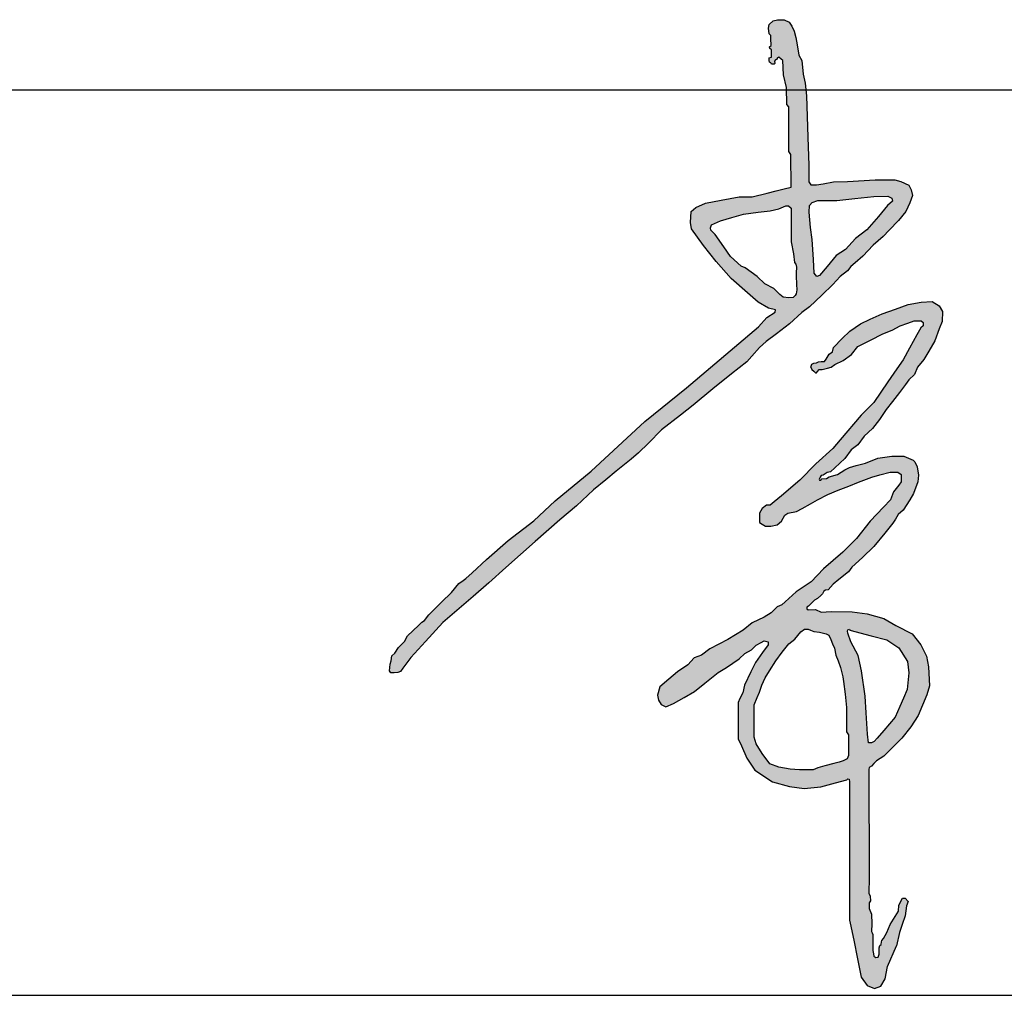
# Model space of a CAD drawing. Extents: x -302077 to 107904, y -9283 to 295706.
# Tile 5 of 256: x -298342 to -297581, y 88075 to 88829. Entities that reach past the tile are written whole.
import ezdxf

# ---------------------------------------------------------------- set-up
doc = ezdxf.new("R2010")
doc.units = 0
doc.header["$LTSCALE"] = 500
doc.header["$MEASUREMENT"] = 0
doc.layers.get('0').update_dxf_attribs({"linetype": 'CONTINUOUS'})
doc.layers.add('图框', color=4, linetype='CONTINUOUS')

# ---------------------------------------------------------------- blocks, each defined once
blk = doc.blocks.new('常凤杰')
h = blk.add_hatch(color=1)
h.paths.add_polyline_path([(-52.97, 629.66), (-52.66, 635.16), (-50.41, 637.63), (-45.91, 639.21), (-30.51, 639.21), (-16.01, 640.78), (-0.61, 642.45), (10.85, 642.8), (14.22, 641.11), (14.56, 638.76), (10.74, 635.27), (3.21, 626.4), (-6.07, 615.47), (-15.45, 608.31), (-23.43, 599.44), (-31.08, 594.5), (-38.47, 585.64), (-44.62, 578.3), (-46.71, 577.61), (-48.99, 580.18), (-49.39, 591.39), (-50.54, 607.6), (-51.97, 617.44)], flags=16)
h.paths.add_polyline_path([(-71.98, 634.9), (-69.77, 634.93), (-67.58, 632.91), (-67.58, 625.96), (-67.58, 616.98), (-67.58, 605.81), (-65.56, 596.11), (-64.95, 588.99), (-63.68, 587.72), (-63.11, 585.2), (-63.36, 580.58), (-63.5, 578.07), (-63.11, 571.17), (-62.87, 566.83), (-63.36, 563.65), (-64.38, 562.13), (-65.96, 560.61), (-69.31, 560.3), (-74.11, 560.74), (-76.64, 563.08), (-81.73, 567.78), (-89.04, 571.61), (-95.04, 577.55), (-104.78, 584.63), (-108.23, 585.96), (-116.72, 593.89), (-122.13, 601.64), (-129.1, 611.62), (-132.64, 615.28), (-132.92, 617.12), (-132.14, 619.41), (-124.94, 622.87), (-115.61, 625.54), (-106.31, 628.22), (-94.29, 629.67), (-84.69, 630.84), (-77.47, 632.58)], flags=16)
h.paths.add_polyline_path([(-325.56, 317.92), (-350.16, 296.74), (-364.12, 281.52), (-376.1, 268.46), (-382.58, 259.71), (-384.49, 257.13), (-386.67, 256.21), (-389.59, 256.06), (-392.31, 256.12), (-393.41, 257.54), (-392.91, 263.05), (-392.11, 265.65), (-391.61, 269.75), (-389.21, 271.95), (-386.01, 276.65), (-381.11, 281.45), (-378.91, 285.95), (-374.5, 290.14), (-369.66, 294.77), (-367.24, 297.08), (-364.9, 298.44), (-361.6, 303.14), (-356.09, 308.48), (-351.18, 313.48), (-343.08, 321.08), (-337.28, 328.57), (-333.58, 331.07), (-331.37, 332.56), (-326.47, 337.07), (-314.58, 348.11), (-297.07, 363.46), (-276.25, 379.23), (-259.12, 395.65), (-229.77, 419.75), (-186.16, 459.95), (-152.49, 487.27), (-93.94, 536.68), (-87.27, 544.24), (-80.49, 548.55), (-80.3, 550.42), (-85.99, 551.99), (-94.24, 556.79), (-102.94, 564.42), (-116.1, 575.95), (-128.37, 589.84), (-138.73, 602.7), (-148.31, 616.2), (-149.1, 621.53), (-148.77, 630.22), (-144.84, 633.67), (-136.99, 637.12), (-124.43, 639.47), (-109.78, 642.22), (-99.31, 642.3), (-87.06, 645.28), (-79.66, 647.08), (-73.18, 648.66), (-67.41, 650.06), (-67.73, 676.56), (-69.46, 679.07), (-69.46, 689.74), (-69.4, 715.31), (-71.07, 717.24), (-71.35, 730.82), (-73.7, 741.21), (-74.38, 752.79), (-75.62, 753.89), (-77.49, 755.47), (-78.54, 754.9), (-79.35, 753.61), (-80.36, 753.46), (-80.98, 752.36), (-80.74, 750.5), (-81.22, 749.83), (-83.56, 749.88), (-84.13, 750.93), (-85, 751.45), (-85.52, 752.94), (-85.28, 755.09), (-83.56, 755.52), (-83.56, 758.74), (-83.55, 761.61), (-84.85, 762.61), (-85.14, 764), (-83.84, 765), (-83.95, 770.61), (-83.99, 773.25), (-85.51, 774.52), (-85.99, 779.15), (-85.27, 782.04), (-82.02, 784.99), (-78.53, 785.95), (-73.23, 785.83), (-69.25, 784.03), (-66.9, 780.72), (-65.16, 776.57), (-63.65, 771.63), (-62.69, 765.61), (-61.34, 757.17), (-58.96, 752.79), (-57.71, 741.85), (-56.17, 734.44), (-55.21, 724.24), (-53.95, 690.74), (-53.09, 667.71), (-53.09, 654.37), (-51.56, 652.08), (-46.97, 651.91), (-41.61, 652.84), (-33.11, 654.29), (-21.96, 654.8), (0.66, 655.9), (16.56, 655.9), (21.49, 654.8), (28.04, 651.57), (29.74, 647.83), (30.85, 643.32), (28.81, 637.29), (25.41, 630.27), (19.63, 623.04), (12.06, 615.14), (7.12, 609.98), (-1.12, 602.9), (-9.46, 594.06), (-15.67, 588.79), (-19.14, 585.63), (-21.84, 582.26), (-27.92, 577.53), (-33.78, 571.23), (-42.79, 562.52), (-52.56, 553.08), (-58.87, 548.36), (-69.01, 539.06), (-79.37, 531.1), (-87.85, 524.72), (-93.31, 519.95), (-99.56, 512.98), (-103.64, 508.42), (-116.01, 498.7), (-131.14, 486.34), (-147, 473.25), (-157.34, 465.16), (-172.73, 453.14), (-183.41, 442.48), (-191.28, 434.62), (-197.34, 429.4), (-209.47, 419.55), (-217.9, 412.72), (-227.92, 404.58), (-241.69, 391.42), (-255.26, 380.26), (-275.18, 362.59), (-298.98, 341.5), (-312.95, 329.11)])
h = blk.add_hatch(color=1)
h.paths.add_polyline_path([(-20.18, 291.36), (-19.89, 290.68), (-2.73, 286.15), (9.99, 282.7), (19.75, 276.29), (26.75, 265.26), (28.04, 255.99), (26.57, 242.43), (23.61, 235.55), (20.7, 228.79), (16.82, 220.15), (7.59, 209.28), (2.17, 202.89), (-0.33, 200.4), (-2.33, 199.27), (-4.68, 199.27), (-5.64, 206.23), (-6.69, 223.46), (-7.52, 237.16), (-10.44, 257.63), (-13.14, 269.99), (-19.24, 281.04), (-21.5, 288.08), (-21.86, 289.92), (-21.61, 290.87)], flags=16)
h.paths.add_polyline_path([(-64.46, 283.47), (-59.77, 289.32), (-56.85, 291.35), (-53.82, 291.35), (-51.93, 290.53), (-49.08, 289.67), (-44.44, 289.08), (-39.26, 287.64), (-36.95, 286.51), (-35.31, 283.18), (-34.14, 279.68), (-32.52, 276.11), (-31.42, 270.28), (-29.29, 265.74), (-27.47, 260.25), (-25.75, 252.9), (-25.16, 248.99), (-23.63, 238.79), (-22.63, 227.79), (-22.63, 217.41), (-22.63, 208.09), (-20.99, 205.62), (-20.99, 197.71), (-20.99, 188.98), (-22.14, 186.34), (-25.27, 184.7), (-28.57, 183.49), (-32.97, 182.44), (-40.3, 180.7), (-45.95, 179.01), (-49.63, 177.19), (-60.68, 177.19), (-68.48, 177.8), (-77.55, 179.61), (-84.97, 182.19), (-91.07, 190.7), (-95.85, 198.43), (-97.61, 203.7), (-97.61, 215.23), (-97.61, 230.15), (-95.08, 236.13), (-93.26, 240.45), (-91.29, 246.07), (-88.6, 251.95), (-85.19, 257.61), (-80.07, 265.65), (-74.8, 272.85), (-69.41, 279.49)], flags=16)
h.paths.add_polyline_path([(-19.02, 50.48), (-16.52, 37.86), (-14.03, 25.32), (-10.8, 9.06), (-5.92, 2.39), (0, 0), (5.12, 1.93), (8.65, 7.73), (10.59, 17.86), (17.79, 34.43), (20.42, 45.41), (22.58, 51.88), (24.93, 58.92), (26.15, 67.09), (27.28, 70.56), (25.03, 73.19), (22.68, 73.28), (19.86, 67.65), (19.46, 62.73), (18.08, 60.42), (12.9, 51.84), (10.03, 45.21), (7.32, 40.43), (5.89, 38.87), (5.69, 37.77), (5.6, 35.47), (4.31, 34.69), (3.92, 33.01), (3.81, 31.23), (3.85, 27.73), (3.13, 25.44), (1.13, 25.18), (-0.35, 26.11), (-0.73, 27.97), (-1.31, 30.75), (-1.3, 34.48), (-1.29, 40.2), (-1.28, 43.78), (-1.88, 45.01), (-2.5, 46.28), (-2.22, 52.43), (-2.35, 60.14), (-4.21, 64.79), (-4.14, 69.31), (-3.28, 70.97), (-3.35, 74.76), (-4.41, 77.29), (-4.14, 89.69), (-4.27, 116.41), (-4.43, 150.78), (-4.54, 173.52), (-4.65, 177.57), (-4.28, 179.33), (-2.46, 180.25), (-0.49, 182.37), (1.59, 184.61), (7.73, 188.47), (11.35, 192.09), (16.21, 196.95), (22.33, 203.06), (29.48, 212.18), (35.42, 221.31), (42.48, 238.09), (44.72, 245.57), (43.88, 260.78), (42.38, 269.61), (37.56, 278.73), (30.64, 287.56), (17.3, 294.54), (7.64, 300.05), (-5.78, 303.94), (-17.95, 305.45), (-35.08, 305.7), (-43.11, 305.32), (-47.78, 307.37), (-53.7, 307.21), (-54.8, 308.03), (-54.88, 309.37), (-53.55, 309.99), (-52.13, 311.56), (-48.72, 314.89), (-46.05, 316.38), (-43.34, 318.64), (-42.06, 320.07), (-41.09, 322.16), (-39.75, 323.03), (-37.6, 323.37), (-33.51, 327.94), (-28.75, 331.81), (-21.08, 338.06), (-18.28, 341.67), (-9.63, 349.68), (-0.4, 358.5), (8.34, 369.26), (15.01, 377.46), (17.04, 380.62), (19.3, 384.56), (23.36, 388.06), (28.83, 396.47), (31.71, 401.43), (35.27, 410.94), (35.83, 416.35), (34.81, 423.24), (32.89, 427.19), (31.43, 428.54), (23.98, 431.7), (14.15, 431.7), (2.81, 430.06), (-7.3, 426.17), (-14.74, 424.29), (-20.16, 422.67), (-23.91, 420.6), (-26.88, 418.93), (-29.9, 416.88), (-36.78, 415.13), (-38.87, 413.76), (-42.57, 413.31), (-43.52, 412.34), (-44.45, 412.21), (-44.93, 413.18), (-44.05, 414.73), (-43.3, 416.06), (-41.7, 416.51), (-38.33, 418.46), (-35.73, 419.13), (-32.17, 422.41), (-24.05, 429.9), (-18.99, 436.98), (-13.56, 441.12), (-8.41, 448.01), (-1.6, 454.27), (4.19, 461.53), (9.49, 469.78), (14.64, 476.25), (20.48, 483.6), (25.28, 490.05), (27.97, 493.66), (32.48, 498.09), (34.94, 504.07), (40.15, 510.34), (44.04, 516.94), (48.96, 525.3), (52.65, 535.13), (54.87, 541.2), (55.19, 549.15), (52.4, 553.82), (46.75, 557.42), (37.89, 556.77), (27.5, 554.83), (17.14, 551.11), (6.3, 547.23), (-3.36, 542.84), (-11.34, 539.21), (-19.95, 533.31), (-26.26, 527.24), (-33.15, 519.95), (-33.97, 516.59), (-36.76, 514.62), (-39.14, 510.44), (-40.62, 508.74), (-43.08, 508.56), (-45.29, 508.39), (-47.01, 507.41), (-49.23, 507.33), (-50.7, 506.35), (-51.52, 504.13), (-50.65, 502.07), (-49.05, 500.7), (-47.71, 499.53), (-46.88, 499.53), (-46.15, 500.48), (-44.9, 502.11), (-42.31, 502.11), (-38.1, 503.3), (-35.2, 504.13), (-32.08, 506.13), (-25.34, 509.39), (-18.67, 514.39), (-13.52, 520.7), (-3.29, 525.92), (6.91, 531.13), (14.5, 534.08), (20.81, 537.7), (27.12, 539.8), (32.28, 541.52), (37.93, 541.52), (39.45, 540.38), (39.45, 537.7), (37.71, 535.82), (34.52, 530.24), (28.34, 519.44), (23.19, 510.02), (18.07, 502.62), (10.83, 492.05), (-0.61, 475.35), (-10.73, 465.13), (-27.68, 445.06), (-33.63, 438.01), (-47.53, 425.63), (-60.47, 412.46), (-75.45, 399.72), (-81.22, 394.82), (-84.45, 392.08), (-87.58, 392.08), (-90.99, 389.23), (-93.35, 385.65), (-93.35, 377.93), (-91.16, 376.71), (-88.34, 375.15), (-83.91, 375.15), (-79.03, 376.22), (-75.29, 379.15), (-72.77, 383.86), (-70.33, 385.65), (-63.33, 386.79), (-58.53, 389.39), (-51.78, 393.13), (-46.09, 396.29), (-37.92, 400.81), (-29.48, 404.11), (-20.72, 407.54), (-12.88, 410.61), (-2.23, 414.78), (4.44, 416.55), (12.65, 418.73), (19.12, 418.73), (21.81, 416.88), (21.81, 413.71), (21.81, 410.95), (19.77, 408.34), (15.38, 402.82), (13.1, 396.47), (7.41, 390.46), (-3.44, 379), (-14.48, 365.09), (-25.57, 354.06), (-41.43, 340.31), (-51.2, 329.91), (-63.48, 321.86), (-72.44, 313.68), (-75.06, 311.29), (-78.79, 309.61), (-83.75, 304.57), (-89.45, 301.32), (-99.05, 296.69), (-106.37, 290.67), (-118.9, 283.19), (-133.57, 275.42), (-140.41, 270.3), (-146.18, 268.18), (-151.39, 262.57), (-159.77, 256.8), (-166.77, 250.86), (-174.2, 244.56), (-176.06, 237.97), (-175.08, 233.91), (-172.88, 230.41), (-169.3, 228.38), (-163.04, 231.23), (-154.33, 236.1), (-145.95, 240.8), (-137.57, 247.65), (-126.86, 256.4), (-119.92, 260.33), (-109.81, 267.51), (-105.01, 271.74), (-99.64, 274.75), (-95.98, 278.49), (-91.99, 280.68), (-89.42, 282.1), (-86.3, 281.25), (-86.3, 278.73), (-90.69, 272.55), (-96.5, 264.38), (-100.21, 256.86), (-105.5, 246.13), (-106.88, 239.7), (-109.08, 235.07), (-110.54, 231.9), (-110.54, 215.15), (-110.54, 202.53), (-107.95, 196.81), (-103.38, 186.73), (-97.01, 177.17), (-82.57, 167.68), (-68.9, 163.91), (-57.06, 162.21), (-43.53, 163.65), (-31.55, 166.77), (-22.35, 169.17), (-21.55, 170.06), (-20.6, 169.62), (-20.25, 167.7), (-20.25, 164.58), (-20.25, 142.29), (-20.25, 115.45), (-20.25, 72.32), (-20.25, 55.26)])
at = {"color": 1}
for p, q in [((-85.27, 782.04), (-82.02, 784.99)), ((-82.02, 784.99), (-78.53, 785.95)), ((-78.53, 785.95), (-73.23, 785.83)), ((-73.23, 785.83), (-69.25, 784.03)), ((-69.25, 784.03), (-66.9, 780.72)), ((-85.99, 779.15), (-85.27, 782.04)), ((-85.51, 774.52), (-85.99, 779.15)), ((-66.9, 780.72), (-65.16, 776.57)), ((-65.16, 776.57), (-63.65, 771.63)), ((-83.99, 773.25), (-85.51, 774.52)), ((-83.95, 770.61), (-83.99, 773.25)), ((-83.84, 765), (-83.95, 770.61)), ((-63.65, 771.63), (-62.69, 765.61)), ((-85.14, 764), (-83.84, 765)), ((-84.85, 762.61), (-85.14, 764)), ((-83.55, 761.61), (-84.85, 762.61)), ((-83.56, 758.74), (-83.55, 761.61)), ((-62.69, 765.61), (-61.34, 757.17)), ((-85.52, 752.94), (-85.28, 755.09)), ((-85, 751.45), (-85.52, 752.94)), ((-85.28, 755.09), (-83.56, 755.52)), ((-84.13, 750.93), (-85, 751.45)), ((-83.56, 749.88), (-84.13, 750.93)), ((-83.56, 755.52), (-83.56, 758.74)), ((-80.36, 753.46), (-80.98, 752.36)), ((-80.98, 752.36), (-80.74, 750.5)), ((-79.35, 753.61), (-80.36, 753.46)), ((-78.54, 754.9), (-79.35, 753.61)), ((-77.49, 755.47), (-78.54, 754.9)), ((-75.62, 753.89), (-77.49, 755.47)), ((-74.38, 752.79), (-75.62, 753.89)), ((-73.7, 741.21), (-74.38, 752.79)), ((-61.34, 757.17), (-58.96, 752.79)), ((-58.96, 752.79), (-57.71, 741.85)), ((-81.22, 749.83), (-83.56, 749.88)), ((-80.74, 750.5), (-81.22, 749.83)), ((-71.35, 730.82), (-73.7, 741.21)), ((-57.71, 741.85), (-56.17, 734.44)), ((-71.07, 717.24), (-71.35, 730.82)), ((-56.17, 734.44), (-55.21, 724.24)), ((-55.21, 724.24), (-53.95, 690.74)), ((-69.4, 715.31), (-71.07, 717.24)), ((-69.46, 689.74), (-69.4, 715.31)), ((-69.46, 679.07), (-69.46, 689.74)), ((-53.95, 690.74), (-53.09, 667.71)), ((-67.73, 676.56), (-69.46, 679.07)), ((-67.41, 650.06), (-67.73, 676.56)), ((-53.09, 667.71), (-53.09, 654.37)), ((-21.96, 654.8), (0.66, 655.9)), ((0.66, 655.9), (16.56, 655.9)), ((16.56, 655.9), (21.49, 654.8)), ((-87.06, 645.28), (-79.66, 647.08)), ((-79.66, 647.08), (-73.18, 648.66)), ((-73.18, 648.66), (-67.41, 650.06)), ((-53.09, 654.37), (-51.56, 652.08)), ((-51.56, 652.08), (-46.97, 651.91)), ((-46.97, 651.91), (-41.61, 652.84)), ((-41.61, 652.84), (-33.11, 654.29)), ((-33.11, 654.29), (-21.96, 654.8)), ((21.49, 654.8), (28.04, 651.57)), ((28.04, 651.57), (29.74, 647.83)), ((29.74, 647.83), (30.85, 643.32)), ((-136.99, 637.12), (-124.43, 639.47)), ((-124.43, 639.47), (-109.78, 642.22)), ((-109.78, 642.22), (-99.31, 642.3)), ((-99.31, 642.3), (-87.06, 645.28)), ((-50.41, 637.63), (-45.91, 639.21)), ((-45.91, 639.21), (-30.51, 639.21)), ((-30.51, 639.21), (-16.01, 640.78)), ((-16.01, 640.78), (-0.61, 642.45)), ((-0.61, 642.45), (10.85, 642.8)), ((10.85, 642.8), (14.22, 641.11)), ((14.22, 641.11), (14.56, 638.76)), ((30.85, 643.32), (28.81, 637.29)), ((-148.77, 630.22), (-144.84, 633.67)), ((-144.84, 633.67), (-136.99, 637.12)), ((-84.69, 630.84), (-77.47, 632.58)), ((-77.47, 632.58), (-71.98, 634.9)), ((-71.98, 634.9), (-69.77, 634.93)), ((-69.77, 634.93), (-67.58, 632.91)), ((-67.58, 632.91), (-67.58, 625.96)), ((-52.97, 629.66), (-52.66, 635.16)), ((-52.66, 635.16), (-50.41, 637.63)), ((10.74, 635.27), (3.21, 626.4)), ((14.56, 638.76), (10.74, 635.27)), ((28.81, 637.29), (25.41, 630.27)), ((-149.1, 621.53), (-148.77, 630.22)), ((-124.94, 622.87), (-115.61, 625.54)), ((-115.61, 625.54), (-106.31, 628.22)), ((-106.31, 628.22), (-94.29, 629.67)), ((-94.29, 629.67), (-84.69, 630.84)), ((-67.58, 625.96), (-67.58, 616.98)), ((-51.97, 617.44), (-52.97, 629.66)), ((3.21, 626.4), (-6.07, 615.47)), ((25.41, 630.27), (19.63, 623.04)), ((-148.31, 616.2), (-149.1, 621.53)), ((-138.73, 602.7), (-148.31, 616.2)), ((-132.92, 617.12), (-132.14, 619.41)), ((-132.64, 615.28), (-132.92, 617.12)), ((-129.1, 611.62), (-132.64, 615.28)), ((-132.14, 619.41), (-124.94, 622.87)), ((-67.58, 616.98), (-67.58, 605.81)), ((-50.54, 607.6), (-51.97, 617.44)), ((-6.07, 615.47), (-15.45, 608.31)), ((12.06, 615.14), (7.12, 609.98)), ((19.63, 623.04), (12.06, 615.14)), ((-122.13, 601.64), (-129.1, 611.62)), ((-49.39, 591.39), (-50.54, 607.6)), ((-15.45, 608.31), (-23.43, 599.44)), ((7.12, 609.98), (-1.12, 602.9)), ((-128.37, 589.84), (-138.73, 602.7)), ((-116.72, 593.89), (-122.13, 601.64)), ((-67.58, 605.81), (-65.56, 596.11)), ((-23.43, 599.44), (-31.08, 594.5)), ((-1.12, 602.9), (-9.46, 594.06)), ((-108.23, 585.96), (-116.72, 593.89)), ((-65.56, 596.11), (-64.95, 588.99)), ((-48.99, 580.18), (-49.39, 591.39)), ((-31.08, 594.5), (-38.47, 585.64)), ((-9.46, 594.06), (-15.67, 588.79)), ((-116.1, 575.95), (-128.37, 589.84)), ((-104.78, 584.63), (-108.23, 585.96)), ((-95.04, 577.55), (-104.78, 584.63)), ((-64.95, 588.99), (-63.68, 587.72)), ((-63.68, 587.72), (-63.11, 585.2)), ((-63.11, 585.2), (-63.36, 580.58)), ((-38.47, 585.64), (-44.62, 578.3)), ((-19.14, 585.63), (-21.84, 582.26)), ((-15.67, 588.79), (-19.14, 585.63)), ((-102.94, 564.42), (-116.1, 575.95)), ((-89.04, 571.61), (-95.04, 577.55)), ((-63.36, 580.58), (-63.5, 578.07)), ((-63.5, 578.07), (-63.11, 571.17)), ((-46.71, 577.61), (-48.99, 580.18)), ((-44.62, 578.3), (-46.71, 577.61)), ((-27.92, 577.53), (-33.78, 571.23)), ((-21.84, 582.26), (-27.92, 577.53)), ((-81.73, 567.78), (-89.04, 571.61)), ((-76.64, 563.08), (-81.73, 567.78)), ((-63.11, 571.17), (-62.87, 566.83)), ((-33.78, 571.23), (-42.79, 562.52)), ((-94.24, 556.79), (-102.94, 564.42)), ((-74.11, 560.74), (-76.64, 563.08)), ((-69.31, 560.3), (-74.11, 560.74)), ((-65.96, 560.61), (-69.31, 560.3)), ((-64.38, 562.13), (-65.96, 560.61)), ((-63.36, 563.65), (-64.38, 562.13)), ((-62.87, 566.83), (-63.36, 563.65)), ((-42.79, 562.52), (-52.56, 553.08)), ((-85.99, 551.99), (-94.24, 556.79)), ((-80.3, 550.42), (-85.99, 551.99)), ((-52.56, 553.08), (-58.87, 548.36)), ((17.14, 551.11), (27.5, 554.83)), ((27.5, 554.83), (37.89, 556.77)), ((37.89, 556.77), (46.75, 557.42)), ((46.75, 557.42), (52.4, 553.82)), ((52.4, 553.82), (55.19, 549.15)), ((-93.94, 536.68), (-87.27, 544.24)), ((-87.27, 544.24), (-80.49, 548.55)), ((-80.49, 548.55), (-80.3, 550.42)), ((-58.87, 548.36), (-69.01, 539.06)), ((-3.36, 542.84), (6.3, 547.23)), ((6.3, 547.23), (17.14, 551.11)), ((55.19, 549.15), (54.87, 541.2)), ((-152.49, 487.27), (-93.94, 536.68)), ((-69.01, 539.06), (-79.37, 531.1)), ((-19.95, 533.31), (-11.34, 539.21)), ((-11.34, 539.21), (-3.36, 542.84)), ((14.5, 534.08), (20.81, 537.7)), ((20.81, 537.7), (27.12, 539.8)), ((27.12, 539.8), (32.28, 541.52)), ((32.28, 541.52), (37.93, 541.52)), ((37.71, 535.82), (34.52, 530.24)), ((39.45, 537.7), (37.71, 535.82)), ((37.93, 541.52), (39.45, 540.38)), ((39.45, 540.38), (39.45, 537.7)), ((54.87, 541.2), (52.65, 535.13)), ((-79.37, 531.1), (-87.85, 524.72)), ((-33.15, 519.95), (-26.26, 527.24)), ((-26.26, 527.24), (-19.95, 533.31)), ((-3.29, 525.92), (6.91, 531.13)), ((6.91, 531.13), (14.5, 534.08)), ((34.52, 530.24), (28.34, 519.44)), ((52.65, 535.13), (48.96, 525.3)), ((-93.31, 519.95), (-99.56, 512.98)), ((-87.85, 524.72), (-93.31, 519.95)), ((-33.97, 516.59), (-33.15, 519.95)), ((-18.67, 514.39), (-13.52, 520.7)), ((-13.52, 520.7), (-3.29, 525.92)), ((28.34, 519.44), (23.19, 510.02)), ((48.96, 525.3), (44.04, 516.94)), ((-99.56, 512.98), (-103.64, 508.42)), ((-39.14, 510.44), (-36.76, 514.62)), ((-36.76, 514.62), (-33.97, 516.59)), ((-25.34, 509.39), (-18.67, 514.39)), ((44.04, 516.94), (40.15, 510.34)), ((-103.64, 508.42), (-116.01, 498.7)), ((-51.52, 504.13), (-50.7, 506.35)), ((-51.52, 504.13), (-50.65, 502.07)), ((-50.7, 506.35), (-49.23, 507.33)), ((-49.23, 507.33), (-47.01, 507.41)), ((-47.01, 507.41), (-45.29, 508.39)), ((-45.29, 508.39), (-43.08, 508.56)), ((-43.08, 508.56), (-40.62, 508.74)), ((-42.31, 502.11), (-38.1, 503.3)), ((-40.62, 508.74), (-39.14, 510.44)), ((-38.1, 503.3), (-35.2, 504.13)), ((-35.2, 504.13), (-32.08, 506.13)), ((-32.08, 506.13), (-25.34, 509.39)), ((23.19, 510.02), (18.07, 502.62)), ((34.94, 504.07), (32.48, 498.09)), ((40.15, 510.34), (34.94, 504.07)), ((-116.01, 498.7), (-131.14, 486.34)), ((-50.65, 502.07), (-49.05, 500.7)), ((-49.05, 500.7), (-47.71, 499.53)), ((-47.71, 499.53), (-46.88, 499.53)), ((-46.88, 499.53), (-46.15, 500.48)), ((-46.15, 500.48), (-44.9, 502.11)), ((-44.9, 502.11), (-42.31, 502.11)), ((18.07, 502.62), (10.83, 492.05)), ((32.48, 498.09), (27.97, 493.66)), ((-186.16, 459.95), (-152.49, 487.27)), ((10.83, 492.05), (-0.61, 475.35)), ((25.28, 490.05), (20.48, 483.6)), ((27.97, 493.66), (25.28, 490.05)), ((-131.14, 486.34), (-147, 473.25)), ((20.48, 483.6), (14.64, 476.25)), ((-147, 473.25), (-157.34, 465.16)), ((-0.61, 475.35), (-10.73, 465.13)), ((14.64, 476.25), (9.49, 469.78)), ((-157.34, 465.16), (-172.73, 453.14)), ((-10.73, 465.13), (-27.68, 445.06)), ((9.49, 469.78), (4.19, 461.53)), ((-229.77, 419.75), (-186.16, 459.95)), ((4.19, 461.53), (-1.6, 454.27)), ((-172.73, 453.14), (-183.41, 442.48)), ((-8.41, 448.01), (-13.56, 441.12)), ((-1.6, 454.27), (-8.41, 448.01)), ((-183.41, 442.48), (-191.28, 434.62)), ((-27.68, 445.06), (-33.63, 438.01)), ((-13.56, 441.12), (-18.99, 436.98)), ((-191.28, 434.62), (-197.34, 429.4)), ((-33.63, 438.01), (-47.53, 425.63)), ((-18.99, 436.98), (-24.05, 429.9)), ((2.81, 430.06), (14.15, 431.7)), ((14.15, 431.7), (23.98, 431.7)), ((23.98, 431.7), (31.43, 428.54)), ((-197.34, 429.4), (-209.47, 419.55)), ((-47.53, 425.63), (-60.47, 412.46)), ((-24.05, 429.9), (-32.17, 422.41)), ((-20.16, 422.67), (-14.74, 424.29)), ((-14.74, 424.29), (-7.3, 426.17)), ((-7.3, 426.17), (2.81, 430.06)), ((31.43, 428.54), (32.89, 427.19)), ((32.89, 427.19), (34.81, 423.24)), ((-259.12, 395.65), (-229.77, 419.75)), ((-209.47, 419.55), (-217.9, 412.72)), ((-43.3, 416.06), (-44.05, 414.73)), ((-41.7, 416.51), (-43.3, 416.06)), ((-38.33, 418.46), (-41.7, 416.51)), ((-35.73, 419.13), (-38.33, 418.46)), ((-36.78, 415.13), (-29.9, 416.88)), ((-32.17, 422.41), (-35.73, 419.13)), ((-29.9, 416.88), (-26.88, 418.93)), ((-26.88, 418.93), (-23.91, 420.6)), ((-23.91, 420.6), (-20.16, 422.67)), ((-2.23, 414.78), (4.44, 416.55)), ((4.44, 416.55), (12.65, 418.73)), ((12.65, 418.73), (19.12, 418.73)), ((19.12, 418.73), (21.81, 416.88)), ((21.81, 416.88), (21.81, 413.71)), ((34.81, 423.24), (35.83, 416.35)), ((35.83, 416.35), (35.27, 410.94)), ((-217.9, 412.72), (-227.92, 404.58)), ((-60.47, 412.46), (-75.45, 399.72)), ((-44.05, 414.73), (-44.93, 413.18)), ((-44.93, 413.18), (-44.45, 412.21)), ((-44.45, 412.21), (-43.52, 412.34)), ((-43.52, 412.34), (-42.57, 413.31)), ((-42.57, 413.31), (-38.87, 413.76)), ((-38.87, 413.76), (-36.78, 415.13)), ((-29.48, 404.11), (-20.72, 407.54)), ((-20.72, 407.54), (-12.88, 410.61)), ((-12.88, 410.61), (-2.23, 414.78)), ((19.77, 408.34), (15.38, 402.82)), ((21.81, 410.95), (19.77, 408.34)), ((21.81, 413.71), (21.81, 410.95)), ((35.27, 410.94), (31.71, 401.43)), ((-227.92, 404.58), (-241.69, 391.42)), ((-75.45, 399.72), (-81.22, 394.82)), ((-46.09, 396.29), (-37.92, 400.81)), ((-37.92, 400.81), (-29.48, 404.11)), ((15.38, 402.82), (13.1, 396.47)), ((31.71, 401.43), (28.83, 396.47)), ((-276.25, 379.23), (-259.12, 395.65)), ((-241.69, 391.42), (-255.26, 380.26)), ((-87.58, 392.08), (-90.99, 389.23)), ((-84.45, 392.08), (-87.58, 392.08)), ((-81.22, 394.82), (-84.45, 392.08)), ((-58.53, 389.39), (-51.78, 393.13)), ((-51.78, 393.13), (-46.09, 396.29)), ((13.1, 396.47), (7.41, 390.46)), ((28.83, 396.47), (23.36, 388.06)), ((-90.99, 389.23), (-93.35, 385.65)), ((-93.35, 385.65), (-93.35, 377.93)), ((-75.29, 379.15), (-72.77, 383.86)), ((-72.77, 383.86), (-70.33, 385.65)), ((-70.33, 385.65), (-63.33, 386.79)), ((-63.33, 386.79), (-58.53, 389.39)), ((7.41, 390.46), (-3.44, 379)), ((19.3, 384.56), (17.04, 380.62)), ((23.36, 388.06), (19.3, 384.56)), ((-297.07, 363.46), (-276.25, 379.23)), ((-255.26, 380.26), (-275.18, 362.59)), ((-93.35, 377.93), (-91.16, 376.71)), ((-91.16, 376.71), (-88.34, 375.15)), ((-83.91, 375.15), (-79.03, 376.22)), ((-79.03, 376.22), (-75.29, 379.15)), ((-3.44, 379), (-14.48, 365.09)), ((15.01, 377.46), (8.34, 369.26)), ((17.04, 380.62), (15.01, 377.46)), ((-88.34, 375.15), (-83.91, 375.15)), ((8.34, 369.26), (-0.4, 358.5)), ((-314.58, 348.11), (-297.07, 363.46)), ((-275.18, 362.59), (-298.98, 341.5)), ((-14.48, 365.09), (-25.57, 354.06)), ((-25.57, 354.06), (-41.43, 340.31)), ((-0.4, 358.5), (-9.63, 349.68)), ((-326.47, 337.07), (-314.58, 348.11)), ((-9.63, 349.68), (-18.28, 341.67)), ((-331.37, 332.56), (-326.47, 337.07)), ((-298.98, 341.5), (-312.95, 329.11)), ((-41.43, 340.31), (-51.2, 329.91)), ((-21.08, 338.06), (-28.75, 331.81)), ((-18.28, 341.67), (-21.08, 338.06)), ((-343.08, 321.08), (-337.28, 328.57)), ((-337.28, 328.57), (-333.58, 331.07)), ((-333.58, 331.07), (-331.37, 332.56)), ((-312.95, 329.11), (-325.56, 317.92)), ((-51.2, 329.91), (-63.48, 321.86)), ((-33.51, 327.94), (-37.6, 323.37)), ((-28.75, 331.81), (-33.51, 327.94)), ((-351.18, 313.48), (-343.08, 321.08)), ((-63.48, 321.86), (-72.44, 313.68)), ((-42.06, 320.07), (-43.34, 318.64)), ((-41.09, 322.16), (-42.06, 320.07)), ((-39.75, 323.03), (-41.09, 322.16)), ((-37.6, 323.37), (-39.75, 323.03)), ((-356.09, 308.48), (-351.18, 313.48)), ((-325.56, 317.92), (-350.16, 296.74)), ((-72.44, 313.68), (-75.06, 311.29)), ((-52.13, 311.56), (-53.55, 309.99)), ((-48.72, 314.89), (-52.13, 311.56)), ((-46.05, 316.38), (-48.72, 314.89)), ((-43.34, 318.64), (-46.05, 316.38)), ((-361.6, 303.14), (-356.09, 308.48)), ((-83.75, 304.57), (-89.45, 301.32)), ((-78.79, 309.61), (-83.75, 304.57)), ((-75.06, 311.29), (-78.79, 309.61)), ((-53.55, 309.99), (-54.88, 309.37)), ((-54.88, 309.37), (-54.8, 308.03)), ((-54.8, 308.03), (-53.7, 307.21)), ((-53.7, 307.21), (-47.78, 307.37)), ((-47.78, 307.37), (-43.11, 305.32)), ((-43.11, 305.32), (-35.08, 305.7)), ((-35.08, 305.7), (-17.95, 305.45)), ((-17.95, 305.45), (-5.78, 303.94)), ((-5.78, 303.94), (7.64, 300.05)), ((-369.66, 294.77), (-367.24, 297.08)), ((-367.24, 297.08), (-364.9, 298.44)), ((-364.9, 298.44), (-361.6, 303.14)), ((-350.16, 296.74), (-364.12, 281.52)), ((-99.05, 296.69), (-106.37, 290.67)), ((-89.45, 301.32), (-99.05, 296.69)), ((7.64, 300.05), (17.3, 294.54)), ((-378.91, 285.95), (-374.5, 290.14)), ((-374.5, 290.14), (-369.66, 294.77)), ((-106.37, 290.67), (-118.9, 283.19)), ((-64.46, 283.47), (-59.77, 289.32)), ((-59.77, 289.32), (-56.85, 291.35)), ((-56.85, 291.35), (-53.82, 291.35)), ((-53.82, 291.35), (-51.93, 290.53)), ((-51.93, 290.53), (-49.08, 289.67)), ((-49.08, 289.67), (-44.44, 289.08)), ((-44.44, 289.08), (-39.26, 287.64)), ((-39.26, 287.64), (-36.95, 286.51)), ((-21.86, 289.92), (-21.61, 290.87)), ((-21.5, 288.08), (-21.86, 289.92)), ((-21.61, 290.87), (-20.18, 291.36)), ((-19.24, 281.04), (-21.5, 288.08)), ((-20.18, 291.36), (-19.89, 290.68)), ((-19.89, 290.68), (-2.73, 286.15)), ((17.3, 294.54), (30.64, 287.56)), ((-386.01, 276.65), (-381.11, 281.45)), ((-381.11, 281.45), (-378.91, 285.95)), ((-364.12, 281.52), (-376.1, 268.46)), ((-118.9, 283.19), (-133.57, 275.42)), ((-95.98, 278.49), (-91.99, 280.68)), ((-91.99, 280.68), (-89.42, 282.1)), ((-89.42, 282.1), (-86.3, 281.25)), ((-86.3, 281.25), (-86.3, 278.73)), ((-69.41, 279.49), (-64.46, 283.47)), ((-36.95, 286.51), (-35.31, 283.18)), ((-35.31, 283.18), (-34.14, 279.68)), ((-34.14, 279.68), (-32.52, 276.11)), ((-13.14, 269.99), (-19.24, 281.04)), ((-2.73, 286.15), (9.99, 282.7)), ((9.99, 282.7), (19.75, 276.29)), ((30.64, 287.56), (37.56, 278.73)), ((-391.61, 269.75), (-389.21, 271.95)), ((-389.21, 271.95), (-386.01, 276.65)), ((-133.57, 275.42), (-140.41, 270.3)), ((-109.81, 267.51), (-105.01, 271.74)), ((-105.01, 271.74), (-99.64, 274.75)), ((-99.64, 274.75), (-95.98, 278.49)), ((-90.69, 272.55), (-96.5, 264.38)), ((-86.3, 278.73), (-90.69, 272.55)), ((-80.07, 265.65), (-74.8, 272.85)), ((-74.8, 272.85), (-69.41, 279.49)), ((-32.52, 276.11), (-31.42, 270.28)), ((19.75, 276.29), (26.75, 265.26)), ((37.56, 278.73), (42.38, 269.61)), ((-392.91, 263.05), (-392.11, 265.65)), ((-392.11, 265.65), (-391.61, 269.75)), ((-376.1, 268.46), (-382.58, 259.71)), ((-146.18, 268.18), (-151.39, 262.57)), ((-140.41, 270.3), (-146.18, 268.18)), ((-119.92, 260.33), (-109.81, 267.51)), ((-96.5, 264.38), (-100.21, 256.86)), ((-85.19, 257.61), (-80.07, 265.65)), ((-31.42, 270.28), (-29.29, 265.74)), ((-29.29, 265.74), (-27.47, 260.25)), ((-10.44, 257.63), (-13.14, 269.99)), ((26.75, 265.26), (28.04, 255.99)), ((42.38, 269.61), (43.88, 260.78)), ((-393.41, 257.54), (-392.91, 263.05)), ((-392.31, 256.12), (-393.41, 257.54)), ((-389.59, 256.06), (-392.31, 256.12)), ((-386.67, 256.21), (-389.59, 256.06)), ((-384.49, 257.13), (-386.67, 256.21)), ((-382.58, 259.71), (-384.49, 257.13)), ((-159.77, 256.8), (-166.77, 250.86)), ((-151.39, 262.57), (-159.77, 256.8)), ((-137.57, 247.65), (-126.86, 256.4)), ((-126.86, 256.4), (-119.92, 260.33)), ((-100.21, 256.86), (-105.5, 246.13)), ((-88.6, 251.95), (-85.19, 257.61)), ((-27.47, 260.25), (-25.75, 252.9)), ((-7.52, 237.16), (-10.44, 257.63)), ((28.04, 255.99), (26.57, 242.43)), ((43.88, 260.78), (44.72, 245.57)), ((-166.77, 250.86), (-174.2, 244.56)), ((-145.95, 240.8), (-137.57, 247.65)), ((-91.29, 246.07), (-88.6, 251.95)), ((-25.75, 252.9), (-25.16, 248.99)), ((-25.16, 248.99), (-23.63, 238.79)), ((-174.2, 244.56), (-176.06, 237.97)), ((-154.33, 236.1), (-145.95, 240.8)), ((-106.88, 239.7), (-109.08, 235.07)), ((-105.5, 246.13), (-106.88, 239.7)), ((-95.08, 236.13), (-93.26, 240.45)), ((-93.26, 240.45), (-91.29, 246.07)), ((26.57, 242.43), (23.61, 235.55)), ((44.72, 245.57), (42.48, 238.09)), ((-176.06, 237.97), (-175.08, 233.91)), ((-175.08, 233.91), (-172.88, 230.41)), ((-163.04, 231.23), (-154.33, 236.1)), ((-109.08, 235.07), (-110.54, 231.9)), ((-110.54, 231.9), (-110.54, 215.15)), ((-97.61, 230.15), (-95.08, 236.13)), ((-23.63, 238.79), (-22.63, 227.79)), ((-6.69, 223.46), (-7.52, 237.16)), ((23.61, 235.55), (20.7, 228.79)), ((42.48, 238.09), (35.42, 221.31)), ((-172.88, 230.41), (-169.3, 228.38)), ((-169.3, 228.38), (-163.04, 231.23)), ((-97.61, 215.23), (-97.61, 230.15)), ((-22.63, 227.79), (-22.63, 217.41)), ((20.7, 228.79), (16.82, 220.15)), ((-22.63, 217.41), (-22.63, 208.09)), ((-5.64, 206.23), (-6.69, 223.46)), ((16.82, 220.15), (7.59, 209.28)), ((35.42, 221.31), (29.48, 212.18)), ((-110.54, 215.15), (-110.54, 202.53)), ((-97.61, 203.7), (-97.61, 215.23)), ((-22.63, 208.09), (-20.99, 205.62)), ((7.59, 209.28), (2.17, 202.89)), ((29.48, 212.18), (22.33, 203.06)), ((-110.54, 202.53), (-107.95, 196.81)), ((-95.85, 198.43), (-97.61, 203.7)), ((-20.99, 205.62), (-20.99, 197.71)), ((-4.68, 199.27), (-5.64, 206.23)), ((-0.33, 200.4), (-2.33, 199.27)), ((2.17, 202.89), (-0.33, 200.4)), ((22.33, 203.06), (16.21, 196.95)), ((-107.95, 196.81), (-103.38, 186.73)), ((-91.07, 190.7), (-95.85, 198.43)), ((-20.99, 197.71), (-20.99, 188.98)), ((-2.33, 199.27), (-4.68, 199.27)), ((11.35, 192.09), (7.73, 188.47)), ((16.21, 196.95), (11.35, 192.09)), ((-103.38, 186.73), (-97.01, 177.17)), ((-84.97, 182.19), (-91.07, 190.7)), ((-25.27, 184.7), (-28.57, 183.49)), ((-22.14, 186.34), (-25.27, 184.7)), ((-20.99, 188.98), (-22.14, 186.34)), ((1.59, 184.61), (-0.49, 182.37)), ((7.73, 188.47), (1.59, 184.61)), ((-97.01, 177.17), (-82.57, 167.68)), ((-77.55, 179.61), (-84.97, 182.19)), ((-68.48, 177.8), (-77.55, 179.61)), ((-60.68, 177.19), (-68.48, 177.8)), ((-49.63, 177.19), (-60.68, 177.19)), ((-45.95, 179.01), (-49.63, 177.19)), ((-40.3, 180.7), (-45.95, 179.01)), ((-32.97, 182.44), (-40.3, 180.7)), ((-28.57, 183.49), (-32.97, 182.44)), ((-4.28, 179.33), (-4.65, 177.57)), ((-4.65, 177.57), (-4.54, 173.52)), ((-2.46, 180.25), (-4.28, 179.33)), ((-0.49, 182.37), (-2.46, 180.25)), ((-31.55, 166.77), (-22.35, 169.17)), ((-22.35, 169.17), (-21.55, 170.06)), ((-21.55, 170.06), (-20.6, 169.62)), ((-20.6, 169.62), (-20.25, 167.7)), ((-4.54, 173.52), (-4.43, 150.78)), ((-82.57, 167.68), (-68.9, 163.91)), ((-68.9, 163.91), (-57.06, 162.21)), ((-57.06, 162.21), (-43.53, 163.65)), ((-43.53, 163.65), (-31.55, 166.77)), ((-20.25, 167.7), (-20.25, 164.58)), ((-20.25, 164.58), (-20.25, 142.29)), ((-4.43, 150.78), (-4.27, 116.41)), ((-20.25, 142.29), (-20.25, 115.45)), ((-20.25, 115.45), (-20.25, 72.32)), ((-4.27, 116.41), (-4.14, 89.69)), ((-4.14, 89.69), (-4.41, 77.29)), ((-20.25, 72.32), (-20.25, 55.26)), ((-4.41, 77.29), (-3.35, 74.76)), ((-3.35, 74.76), (-3.28, 70.97)), ((19.86, 67.65), (22.68, 73.28)), ((22.68, 73.28), (25.03, 73.19)), ((25.03, 73.19), (27.28, 70.56)), ((-4.14, 69.31), (-4.21, 64.79)), ((-4.21, 64.79), (-2.35, 60.14)), ((-3.28, 70.97), (-4.14, 69.31)), ((19.46, 62.73), (19.86, 67.65)), ((26.15, 67.09), (24.93, 58.92)), ((27.28, 70.56), (26.15, 67.09)), ((-2.35, 60.14), (-2.22, 52.43)), ((12.9, 51.84), (18.08, 60.42)), ((18.08, 60.42), (19.46, 62.73)), ((24.93, 58.92), (22.58, 51.88)), ((-20.25, 55.26), (-19.02, 50.48)), ((-19.02, 50.48), (-16.52, 37.86)), ((-2.22, 52.43), (-2.5, 46.28)), ((10.03, 45.21), (12.9, 51.84)), ((22.58, 51.88), (20.42, 45.41)), ((-2.5, 46.28), (-1.88, 45.01)), ((-1.88, 45.01), (-1.28, 43.78)), ((-1.29, 40.2), (-1.3, 34.48)), ((-1.28, 43.78), (-1.29, 40.2)), ((5.89, 38.87), (7.32, 40.43)), ((7.32, 40.43), (10.03, 45.21)), ((20.42, 45.41), (17.79, 34.43)), ((-16.52, 37.86), (-14.03, 25.32)), ((-1.3, 34.48), (-1.31, 30.75)), ((3.81, 31.23), (3.92, 33.01)), ((3.92, 33.01), (4.31, 34.69)), ((4.31, 34.69), (5.6, 35.47)), ((5.6, 35.47), (5.69, 37.77)), ((5.69, 37.77), (5.89, 38.87)), ((10.59, 17.86), (17.79, 34.43)), ((-14.03, 25.32), (-10.8, 9.06)), ((-1.31, 30.75), (-0.73, 27.97)), ((-0.73, 27.97), (-0.35, 26.11)), ((-0.35, 26.11), (1.13, 25.18)), ((1.13, 25.18), (3.13, 25.44)), ((3.13, 25.44), (3.85, 27.73)), ((3.85, 27.73), (3.81, 31.23)), ((8.65, 7.73), (10.59, 17.86)), ((-10.8, 9.06), (-5.92, 2.39)), ((-5.92, 2.39), (0, 0)), ((0, 0), (5.12, 1.93)), ((5.12, 1.93), (8.65, 7.73))]:
    blk.add_line(p, q, dxfattribs=at)
blk = doc.blocks.new('cfj')
at = {"linetype": 'Continuous', "xscale": 0.1000000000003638, "yscale": 0.1000000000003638, "zscale": 0.1000000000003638}
blk.add_blockref('常凤杰', (11582.622, 10388.232), dxfattribs=at)

msp = doc.modelspace()

# ---------------------------------------------------------------- linework, layer by layer
at = {"layer": '图框'}
for p, q in [((-300052.034, 88775.123), (-282052.034, 88775.123)), ((-300052.034, 88075.123), (-282052.034, 88075.123))]:
    msp.add_line(p, q, dxfattribs=at)

# ---------------------------------------------------------------- block references
at = {"xscale": 9.528247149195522, "yscale": 9.528247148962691, "zscale": 9.52824714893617}
msp.add_blockref('cfj', (-408043.139, -10901.162), dxfattribs=at)

doc.saveas('drawing.dxf')
